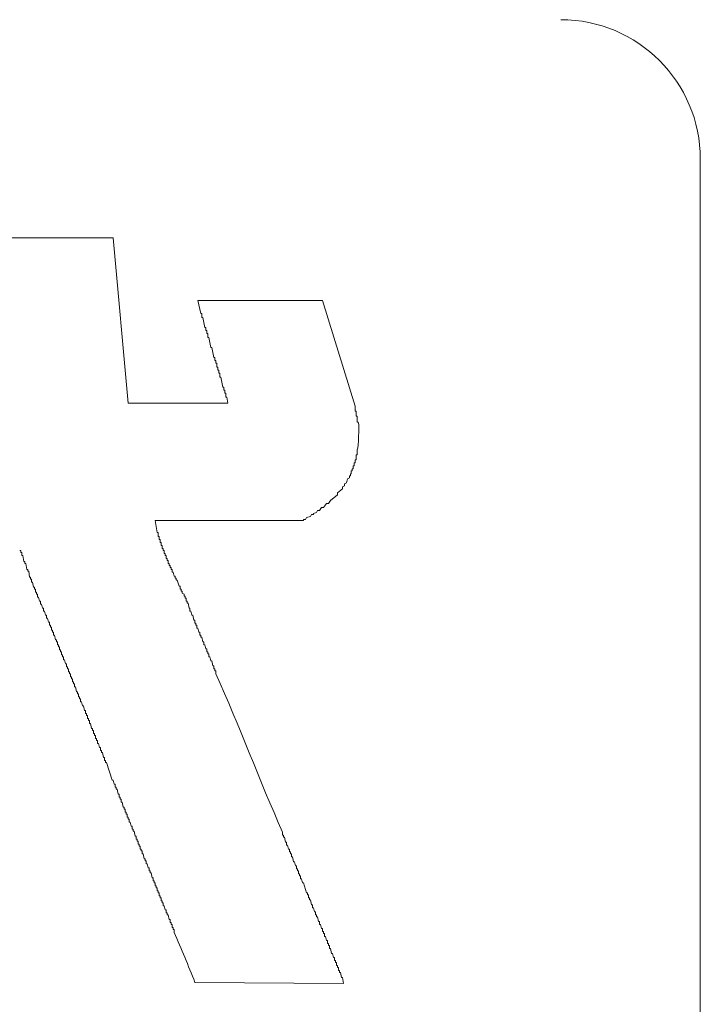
# Model space of a CAD drawing. Header units: millimetres. Extents: x 10908 to 11424, y -3584 to -2973.
# Tile 21 of 50: x 11119.07 to 11123.46, y -3456.06 to -3449.7. Entities that reach past the tile are written whole.
import ezdxf

# ---------------------------------------------------------------- set-up
doc = ezdxf.new("R2010")
doc.units = ezdxf.units.MM
doc.layers.add('1', color=7, linetype='Continuous', true_color=0xffffff)

msp = doc.modelspace()

# ---------------------------------------------------------------- linework, layer by layer
at = {"layer": '1', "color": 7, "linetype": 'Continuous', "lineweight": 18}
for p, q in [((11123.45611798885, -3450.603912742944), (11123.45611798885, -3460.203912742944)), ((11118.78279830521, -3451.11261391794), (11119.66939471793, -3451.11261391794)), ((11119.66939402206, -3451.112613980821), (11119.76576458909, -3452.179099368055)), ((11120.23476142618, -3451.600884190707), (11120.21548583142, -3451.517364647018)), ((11120.21548671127, -3451.517364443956), (11121.01856317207, -3451.517364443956)), ((11121.01856503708, -3451.517363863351), (11121.2305734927, -3452.198373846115)), ((11120.24118515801, -3451.60088439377), (11120.23476054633, -3451.60088439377)), ((11120.24118515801, -3451.626582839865), (11120.24118515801, -3451.60088439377)), ((11120.2476097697, -3451.626582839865), (11120.24118515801, -3451.626582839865)), ((11120.26045976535, -3451.690828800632), (11120.24760899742, -3451.62658299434)), ((11120.26688360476, -3451.690828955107), (11120.26045899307, -3451.690828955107)), ((11120.26688360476, -3451.710102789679), (11120.26688360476, -3451.690828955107)), ((11120.27330821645, -3451.710102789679), (11120.26688360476, -3451.710102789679)), ((11120.27330821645, -3451.729376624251), (11120.27330821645, -3451.710102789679)), ((11120.27973282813, -3451.729376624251), (11120.27330821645, -3451.729376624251)), ((11120.27973282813, -3451.755075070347), (11120.27973282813, -3451.729376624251)), ((11120.28615743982, -3451.755075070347), (11120.27973282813, -3451.755075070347)), ((11120.29900743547, -3451.819321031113), (11120.28615666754, -3451.755075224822)), ((11120.30543127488, -3451.819321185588), (11120.29900666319, -3451.819321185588)), ((11120.31828127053, -3451.883567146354), (11120.3054305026, -3451.819321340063)), ((11120.32470510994, -3451.883567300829), (11120.31828049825, -3451.883567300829)), ((11120.32470510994, -3451.902841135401), (11120.32470510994, -3451.883567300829)), ((11120.33112972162, -3451.902841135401), (11120.32470510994, -3451.902841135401)), ((11120.33112972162, -3451.922114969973), (11120.33112972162, -3451.902841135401)), ((11120.33755433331, -3451.922114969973), (11120.33112972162, -3451.922114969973)), ((11120.33755433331, -3451.947813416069), (11120.33755433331, -3451.922114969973)), ((11120.343978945, -3451.947813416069), (11120.33755433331, -3451.947813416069)), ((11120.343978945, -3451.967087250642), (11120.343978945, -3451.947813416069)), ((11120.35040355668, -3451.967087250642), (11120.343978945, -3451.967087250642)), ((11120.35040355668, -3451.986361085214), (11120.35040355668, -3451.967087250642)), ((11120.35682816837, -3451.986361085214), (11120.35040355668, -3451.986361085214)), ((11120.35682816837, -3452.01205953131), (11120.35682816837, -3451.986361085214)), ((11120.36325278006, -3452.01205953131), (11120.35682816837, -3452.01205953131)), ((11120.37610277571, -3452.076305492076), (11120.36325200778, -3452.012059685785)), ((11120.38252661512, -3452.076305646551), (11120.37610200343, -3452.076305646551)), ((11120.38252661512, -3452.095579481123), (11120.38252661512, -3452.076305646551)), ((11120.3889512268, -3452.095579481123), (11120.38252661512, -3452.095579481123)), ((11120.3889512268, -3452.114853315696), (11120.3889512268, -3452.095579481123)), ((11120.39537583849, -3452.114853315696), (11120.3889512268, -3452.114853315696)), ((11120.39537583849, -3452.140551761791), (11120.39537583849, -3452.114853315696)), ((11120.40180045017, -3452.140551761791), (11120.39537583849, -3452.140551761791)), ((11120.40822506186, -3452.179099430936), (11120.40180045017, -3452.140551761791)), ((11119.76576389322, -3452.179099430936), (11120.40822506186, -3452.179099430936)), ((11121.23057535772, -3452.198373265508), (11121.23057535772, -3452.230496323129)), ((11121.23057535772, -3452.230496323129), (11121.2369999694, -3452.230496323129)), ((11121.2369999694, -3452.230496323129), (11121.2369999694, -3452.262619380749)), ((11121.2369999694, -3452.262619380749), (11121.24342458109, -3452.262619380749)), ((11121.24342458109, -3452.262619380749), (11121.24342458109, -3452.301167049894)), ((11121.24342458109, -3452.301167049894), (11121.24984919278, -3452.301167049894)), ((11121.24342458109, -3452.481056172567), (11121.24342458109, -3452.513179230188)), ((11121.23057535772, -3452.545302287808), (11121.23057535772, -3452.56457612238)), ((11121.2369999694, -3452.545302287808), (11121.23057535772, -3452.545302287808)), ((11121.2369999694, -3452.513179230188), (11121.2369999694, -3452.545302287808)), ((11121.24342458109, -3452.513179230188), (11121.2369999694, -3452.513179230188)), ((11121.21130152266, -3452.603123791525), (11121.21130152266, -3452.615973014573)), ((11121.21772613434, -3452.603123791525), (11121.21130152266, -3452.603123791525)), ((11121.21772613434, -3452.583849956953), (11121.21772613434, -3452.603123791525)), ((11121.22415074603, -3452.583849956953), (11121.21772613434, -3452.583849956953)), ((11121.22415074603, -3452.56457612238), (11121.22415074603, -3452.583849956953)), ((11121.23057535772, -3452.56457612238), (11121.22415074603, -3452.56457612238)), ((11121.17917846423, -3452.667369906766), (11121.17275385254, -3452.693068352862)), ((11121.1920276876, -3452.660945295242), (11121.17917846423, -3452.667369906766)), ((11121.1920276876, -3452.648096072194), (11121.1920276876, -3452.660945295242)), ((11121.19845229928, -3452.648096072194), (11121.1920276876, -3452.648096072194)), ((11121.19845229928, -3452.635246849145), (11121.19845229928, -3452.648096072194)), ((11121.20487691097, -3452.635246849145), (11121.19845229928, -3452.635246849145)), ((11121.20487691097, -3452.615973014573), (11121.20487691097, -3452.635246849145)), ((11121.21130152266, -3452.615973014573), (11121.20487691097, -3452.615973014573)), ((11121.14705540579, -3452.731616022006), (11121.11493234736, -3452.757314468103)), ((11121.15990462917, -3452.712342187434), (11121.14705540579, -3452.718766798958)), ((11121.14705540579, -3452.718766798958), (11121.14705540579, -3452.731616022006)), ((11121.17275385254, -3452.693068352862), (11121.15990462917, -3452.699492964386)), ((11121.15990462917, -3452.699492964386), (11121.15990462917, -3452.712342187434)), ((11121.11493064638, -3452.770161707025), (11121.06996176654, -3452.808713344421)), ((11121.11493234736, -3452.757314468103), (11121.11493234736, -3452.770163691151)), ((11121.01213856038, -3452.853683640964), (11120.99928933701, -3452.872957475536)), ((11121.02498778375, -3452.853683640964), (11121.01213856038, -3452.853683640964)), ((11121.04426161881, -3452.827985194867), (11121.02498778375, -3452.853683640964)), ((11121.05711084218, -3452.827985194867), (11121.04426161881, -3452.827985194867)), ((11121.06996006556, -3452.808711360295), (11121.05711084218, -3452.827985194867)), ((11120.9093447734, -3452.930778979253), (11120.89649555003, -3452.930778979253)), ((11120.89649555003, -3452.930778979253), (11120.89649555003, -3452.937203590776)), ((11120.91576938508, -3452.917929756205), (11120.9093447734, -3452.930778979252)), ((11120.94146783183, -3452.911505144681), (11120.91576938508, -3452.917929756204)), ((11120.94789244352, -3452.898655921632), (11120.94146783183, -3452.911505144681)), ((11120.96074166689, -3452.898655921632), (11120.94789244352, -3452.898655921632)), ((11120.98001550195, -3452.885806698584), (11120.96074166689, -3452.892231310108)), ((11120.96074166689, -3452.892231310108), (11120.96074166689, -3452.898655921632)), ((11120.98644011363, -3452.872957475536), (11120.98001550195, -3452.885806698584)), ((11120.99928933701, -3452.872957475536), (11120.98644011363, -3452.872957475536)), ((11119.93922775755, -3452.937203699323), (11119.95207828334, -3453.01429882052)), ((11120.89649555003, -3452.937203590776), (11119.93922840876, -3452.937203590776)), ((11119.95207763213, -3453.014298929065), (11119.95850224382, -3453.014298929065)), ((11119.95850224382, -3453.014298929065), (11119.95850224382, -3453.039997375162)), ((11119.95850224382, -3453.039997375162), (11119.9649268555, -3453.039997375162)), ((11119.9649268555, -3453.039997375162), (11119.9649268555, -3453.059271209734)), ((11119.9649268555, -3453.059271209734), (11119.97135146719, -3453.059271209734)), ((11119.97135146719, -3453.059271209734), (11119.97135146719, -3453.078545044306)), ((11119.97135146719, -3453.078545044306), (11119.97777607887, -3453.078545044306)), ((11119.97777607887, -3453.078545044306), (11119.97777607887, -3453.097818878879)), ((11119.97777607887, -3453.097818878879), (11119.98420069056, -3453.097818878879)), ((11119.98420069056, -3453.097818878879), (11119.98420069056, -3453.117092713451)), ((11119.98420069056, -3453.117092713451), (11119.99062530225, -3453.117092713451)), ((11119.99062530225, -3453.117092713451), (11119.99062530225, -3453.129941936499)), ((11119.0719058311, -3453.129941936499), (11119.06548121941, -3453.129941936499)), ((11119.0719058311, -3453.142791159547), (11119.0719058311, -3453.129941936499)), ((11119.07833044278, -3453.142791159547), (11119.0719058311, -3453.142791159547)), ((11119.07833044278, -3453.162064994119), (11119.07833044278, -3453.142791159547)), ((11119.08475505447, -3453.162064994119), (11119.07833044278, -3453.162064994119)), ((11119.09117966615, -3453.200612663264), (11119.08475505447, -3453.162064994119)), ((11119.99062530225, -3453.129941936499), (11119.99704991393, -3453.129941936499)), ((11119.99704991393, -3453.129941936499), (11119.99704991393, -3453.149215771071)), ((11119.99704991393, -3453.149215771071), (11120.00347452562, -3453.149215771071)), ((11120.00347452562, -3453.149215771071), (11120.00347452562, -3453.162064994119)), ((11120.00347452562, -3453.162064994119), (11120.00989913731, -3453.162064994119)), ((11120.00989913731, -3453.162064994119), (11120.00989913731, -3453.181338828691)), ((11120.00989913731, -3453.181338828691), (11120.01632374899, -3453.181338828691)), ((11120.01632374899, -3453.181338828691), (11120.01632374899, -3453.19418805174)), ((11119.09760427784, -3453.200612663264), (11119.09117966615, -3453.200612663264)), ((11119.09760427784, -3453.213461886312), (11119.09760427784, -3453.200612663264)), ((11119.10402888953, -3453.213461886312), (11119.09760427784, -3453.213461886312)), ((11119.11045350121, -3453.252009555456), (11119.10402888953, -3453.213461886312)), ((11120.01632374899, -3453.19418805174), (11120.02274836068, -3453.19418805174)), ((11120.02274836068, -3453.19418805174), (11120.02274836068, -3453.213461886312)), ((11120.02274836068, -3453.213461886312), (11120.02917297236, -3453.213461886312)), ((11120.02917297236, -3453.213461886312), (11120.02917297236, -3453.22631110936)), ((11120.02917297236, -3453.22631110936), (11120.03559758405, -3453.22631110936)), ((11120.03559758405, -3453.22631110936), (11120.03559758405, -3453.239160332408)), ((11120.03559758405, -3453.239160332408), (11120.04202219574, -3453.239160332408)), ((11120.04202219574, -3453.239160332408), (11120.04202219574, -3453.252009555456)), ((11119.1168781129, -3453.252009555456), (11119.11045350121, -3453.252009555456)), ((11119.1168781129, -3453.264858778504), (11119.1168781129, -3453.252009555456)), ((11119.12330272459, -3453.264858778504), (11119.1168781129, -3453.264858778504)), ((11119.12972733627, -3453.303406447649), (11119.12330272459, -3453.264858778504)), ((11119.13615194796, -3453.303406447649), (11119.12972733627, -3453.303406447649)), ((11119.13615194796, -3453.316255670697), (11119.13615194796, -3453.303406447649)), ((11120.04202219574, -3453.252009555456), (11120.04844680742, -3453.252009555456)), ((11120.04844680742, -3453.252009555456), (11120.04844680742, -3453.271283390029)), ((11120.04844680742, -3453.271283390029), (11120.05487141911, -3453.271283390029)), ((11120.05487141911, -3453.271283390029), (11120.0612960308, -3453.296981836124)), ((11120.0612960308, -3453.296981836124), (11120.06772064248, -3453.296981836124)), ((11120.06772064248, -3453.296981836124), (11120.06772064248, -3453.309831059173)), ((11120.06772064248, -3453.309831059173), (11120.07414525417, -3453.309831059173)), ((11120.07414525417, -3453.309831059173), (11120.07414525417, -3453.322680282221)), ((11119.14257655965, -3453.316255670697), (11119.13615194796, -3453.316255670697)), ((11119.14257655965, -3453.335529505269), (11119.14257655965, -3453.316255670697)), ((11119.14900117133, -3453.335529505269), (11119.14257655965, -3453.335529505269)), ((11119.15542578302, -3453.36765256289), (11119.14900117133, -3453.335529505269)), ((11119.1618503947, -3453.36765256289), (11119.15542578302, -3453.36765256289)), ((11119.1618503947, -3453.380501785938), (11119.1618503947, -3453.36765256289)), ((11120.07414525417, -3453.322680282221), (11120.08056986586, -3453.322680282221)), ((11120.08056986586, -3453.322680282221), (11120.09341908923, -3453.361227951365)), ((11120.09341908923, -3453.361227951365), (11120.09984370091, -3453.361227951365)), ((11120.09984370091, -3453.361227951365), (11120.09984370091, -3453.380501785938)), ((11119.16827500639, -3453.380501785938), (11119.1618503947, -3453.380501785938)), ((11119.16827500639, -3453.39977562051), (11119.16827500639, -3453.380501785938)), ((11119.17469961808, -3453.39977562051), (11119.16827500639, -3453.39977562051)), ((11119.17469961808, -3453.412624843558), (11119.17469961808, -3453.39977562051)), ((11119.18112422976, -3453.412624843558), (11119.17469961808, -3453.412624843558)), ((11119.18112422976, -3453.43189867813), (11119.18112422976, -3453.412624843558)), ((11119.18754884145, -3453.43189867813), (11119.18112422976, -3453.43189867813)), ((11119.19397345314, -3453.457597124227), (11119.18754884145, -3453.43189867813)), ((11120.09984370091, -3453.380501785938), (11120.1062683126, -3453.380501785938)), ((11120.1062683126, -3453.380501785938), (11120.1062683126, -3453.393351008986)), ((11120.1062683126, -3453.393351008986), (11120.11269292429, -3453.393351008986)), ((11120.11269292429, -3453.393351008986), (11120.11269292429, -3453.406200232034)), ((11120.11269292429, -3453.406200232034), (11120.12554214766, -3453.412624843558)), ((11120.12554214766, -3453.412624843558), (11120.12554214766, -3453.425474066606)), ((11120.12554214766, -3453.425474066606), (11120.13196675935, -3453.425474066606)), ((11120.13196675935, -3453.425474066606), (11120.13196675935, -3453.438323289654)), ((11120.13196675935, -3453.438323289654), (11120.13839137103, -3453.438323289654)), ((11120.13839137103, -3453.438323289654), (11120.13839137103, -3453.457597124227)), ((11119.20039806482, -3453.457597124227), (11119.19397345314, -3453.457597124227)), ((11119.20039806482, -3453.476870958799), (11119.20039806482, -3453.457597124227)), ((11119.20682267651, -3453.476870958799), (11119.20039806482, -3453.476870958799)), ((11119.2132472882, -3453.502569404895), (11119.20682267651, -3453.476870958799)), ((11119.21967189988, -3453.502569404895), (11119.2132472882, -3453.502569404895)), ((11119.21967189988, -3453.521843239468), (11119.21967189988, -3453.502569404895)), ((11120.13839137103, -3453.457597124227), (11120.14481598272, -3453.457597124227)), ((11120.14481598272, -3453.457597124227), (11120.14481598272, -3453.470446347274)), ((11120.14481598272, -3453.470446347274), (11120.15124059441, -3453.470446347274)), ((11120.15124059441, -3453.470446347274), (11120.15766520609, -3453.502569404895)), ((11120.15766520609, -3453.502569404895), (11120.16408981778, -3453.502569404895)), ((11120.16408981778, -3453.502569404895), (11120.16408981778, -3453.521843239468)), ((11119.22609651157, -3453.521843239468), (11119.21967189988, -3453.521843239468)), ((11119.23252112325, -3453.547541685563), (11119.22609651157, -3453.521843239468)), ((11119.23894573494, -3453.547541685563), (11119.23252112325, -3453.547541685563)), ((11119.23894573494, -3453.566815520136), (11119.23894573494, -3453.547541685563)), ((11119.24537034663, -3453.566815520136), (11119.23894573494, -3453.566815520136)), ((11119.25179495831, -3453.592513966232), (11119.24537034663, -3453.566815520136)), ((11120.16408981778, -3453.521843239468), (11120.17051442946, -3453.521843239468)), ((11120.17051442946, -3453.521843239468), (11120.17693904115, -3453.547541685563)), ((11120.17693904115, -3453.547541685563), (11120.18336365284, -3453.547541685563)), ((11120.18336365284, -3453.547541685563), (11120.18978826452, -3453.579664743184)), ((11119.25821957, -3453.592513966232), (11119.25179495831, -3453.592513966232)), ((11119.25821957, -3453.611787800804), (11119.25821957, -3453.592513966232)), ((11119.26464418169, -3453.611787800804), (11119.25821957, -3453.611787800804)), ((11119.26464418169, -3453.624637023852), (11119.26464418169, -3453.611787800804)), ((11119.27106879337, -3453.624637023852), (11119.26464418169, -3453.624637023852)), ((11119.27106879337, -3453.643910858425), (11119.27106879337, -3453.624637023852)), ((11120.18978826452, -3453.579664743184), (11120.19621287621, -3453.579664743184)), ((11120.19621287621, -3453.579664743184), (11120.19621287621, -3453.598938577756)), ((11120.19621287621, -3453.598938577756), (11120.2026374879, -3453.598938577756)), ((11120.2026374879, -3453.598938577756), (11120.2026374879, -3453.611787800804)), ((11120.2026374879, -3453.611787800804), (11120.20906209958, -3453.611787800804)), ((11120.20906209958, -3453.611787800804), (11120.20906209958, -3453.631061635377)), ((11120.20906209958, -3453.631061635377), (11120.21548671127, -3453.631061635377)), ((11120.21548671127, -3453.631061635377), (11120.22191132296, -3453.656760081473)), ((11119.27749340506, -3453.643910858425), (11119.27106879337, -3453.643910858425)), ((11119.27749340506, -3453.656760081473), (11119.27749340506, -3453.643910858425)), ((11119.28391801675, -3453.656760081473), (11119.27749340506, -3453.656760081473)), ((11119.28391801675, -3453.676033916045), (11119.28391801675, -3453.656760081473)), ((11119.29034262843, -3453.676033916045), (11119.28391801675, -3453.676033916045)), ((11119.29676724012, -3453.708156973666), (11119.29034262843, -3453.676033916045)), ((11120.22191132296, -3453.656760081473), (11120.22833593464, -3453.656760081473)), ((11120.22833593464, -3453.656760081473), (11120.22833593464, -3453.676033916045)), ((11120.22833593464, -3453.676033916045), (11120.23476054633, -3453.676033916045)), ((11120.23476054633, -3453.676033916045), (11120.23476054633, -3453.688883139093)), ((11120.23476054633, -3453.688883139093), (11120.24118515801, -3453.688883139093)), ((11120.24118515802, -3453.688883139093), (11120.2476097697, -3453.721006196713)), ((11119.3031918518, -3453.708156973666), (11119.29676724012, -3453.708156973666)), ((11119.3031918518, -3453.721006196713), (11119.3031918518, -3453.708156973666)), ((11119.30961646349, -3453.721006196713), (11119.3031918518, -3453.721006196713)), ((11119.30961646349, -3453.740280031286), (11119.30961646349, -3453.721006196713)), ((11119.31604107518, -3453.740280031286), (11119.30961646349, -3453.740280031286)), ((11119.31604107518, -3453.753129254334), (11119.31604107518, -3453.740280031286)), ((11119.32246568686, -3453.753129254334), (11119.31604107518, -3453.753129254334)), ((11119.32246568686, -3453.772403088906), (11119.32246568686, -3453.753129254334)), ((11120.2476097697, -3453.721006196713), (11120.25403438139, -3453.721006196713)), ((11120.25403438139, -3453.721006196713), (11120.25403438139, -3453.740280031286)), ((11120.25403438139, -3453.740280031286), (11120.26045899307, -3453.740280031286)), ((11120.26045899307, -3453.740280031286), (11120.26688360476, -3453.765978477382)), ((11119.32889029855, -3453.772403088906), (11119.32246568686, -3453.772403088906)), ((11119.32889029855, -3453.785252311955), (11119.32889029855, -3453.772403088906)), ((11119.33531491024, -3453.785252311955), (11119.32889029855, -3453.785252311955)), ((11119.33531491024, -3453.804526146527), (11119.33531491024, -3453.785252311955)), ((11119.34173952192, -3453.804526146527), (11119.33531491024, -3453.804526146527)), ((11119.34173952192, -3453.817375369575), (11119.34173952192, -3453.804526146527)), ((11119.34816413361, -3453.817375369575), (11119.34173952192, -3453.817375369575)), ((11119.34816413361, -3453.836649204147), (11119.34816413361, -3453.817375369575)), ((11120.26688360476, -3453.765978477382), (11120.27330821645, -3453.765978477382)), ((11120.27330821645, -3453.765978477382), (11120.27330821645, -3453.785252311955)), ((11120.27330821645, -3453.785252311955), (11120.27973282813, -3453.785252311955)), ((11120.27973282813, -3453.785252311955), (11120.27973282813, -3453.798101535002)), ((11120.27973282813, -3453.798101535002), (11120.28615743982, -3453.798101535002)), ((11120.28615743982, -3453.798101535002), (11120.28615743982, -3453.817375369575)), ((11120.28615743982, -3453.817375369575), (11120.29258205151, -3453.817375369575)), ((11120.29258205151, -3453.817375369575), (11120.29900666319, -3453.843073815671)), ((11119.3545887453, -3453.836649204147), (11119.34816413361, -3453.836649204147)), ((11119.36101335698, -3453.862347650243), (11119.3545887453, -3453.836649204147)), ((11119.36743796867, -3453.862347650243), (11119.36101335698, -3453.862347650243)), ((11119.36743796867, -3453.881621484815), (11119.36743796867, -3453.862347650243)), ((11119.37386258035, -3453.881621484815), (11119.36743796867, -3453.881621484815)), ((11119.37386258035, -3453.894470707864), (11119.37386258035, -3453.881621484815)), ((11120.29900666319, -3453.843073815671), (11120.30543127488, -3453.843073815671)), ((11120.30543127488, -3453.843073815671), (11120.31185588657, -3453.875196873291)), ((11120.31185588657, -3453.875196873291), (11120.31828049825, -3453.875196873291)), ((11120.31828049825, -3453.875196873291), (11120.31828049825, -3453.894470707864)), ((11119.38028719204, -3453.894470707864), (11119.37386258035, -3453.894470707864)), ((11119.38028719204, -3453.913744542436), (11119.38028719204, -3453.894470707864)), ((11119.38671180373, -3453.913744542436), (11119.38028719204, -3453.913744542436)), ((11119.38671180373, -3453.926593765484), (11119.38671180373, -3453.913744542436)), ((11119.39313641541, -3453.926593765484), (11119.38671180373, -3453.926593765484)), ((11119.39313641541, -3453.945867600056), (11119.39313641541, -3453.926593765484)), ((11119.3995610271, -3453.945867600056), (11119.39313641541, -3453.945867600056)), ((11119.3995610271, -3453.958716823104), (11119.3995610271, -3453.945867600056)), ((11120.31828049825, -3453.894470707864), (11120.32470510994, -3453.894470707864)), ((11120.32470510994, -3453.894470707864), (11120.32470510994, -3453.907319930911)), ((11120.32470510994, -3453.907319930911), (11120.33112972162, -3453.907319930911)), ((11120.33112972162, -3453.907319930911), (11120.33112972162, -3453.926593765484)), ((11119.40598563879, -3453.958716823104), (11119.3995610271, -3453.958716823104)), ((11119.40598563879, -3453.977990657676), (11119.40598563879, -3453.958716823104)), ((11119.41241025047, -3453.977990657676), (11119.40598563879, -3453.977990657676)), ((11119.41241025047, -3453.990839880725), (11119.41241025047, -3453.977990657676)), ((11119.41883486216, -3453.990839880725), (11119.41241025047, -3453.990839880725)), ((11119.41883486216, -3454.010113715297), (11119.41883486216, -3453.990839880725)), ((11119.42525947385, -3454.010113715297), (11119.41883486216, -3454.010113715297)), ((11119.43168408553, -3454.042236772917), (11119.42525947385, -3454.010113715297)), ((11119.43810869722, -3454.042236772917), (11119.43168408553, -3454.042236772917)), ((11119.43810869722, -3454.055085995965), (11119.43810869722, -3454.042236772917)), ((11119.44453330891, -3454.055085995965), (11119.43810869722, -3454.055085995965)), ((11119.44453330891, -3454.074359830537), (11119.44453330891, -3454.055085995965)), ((11119.45095792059, -3454.074359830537), (11119.44453330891, -3454.074359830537)), ((11119.45095792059, -3454.087209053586), (11119.45095792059, -3454.074359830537)), ((11119.45738253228, -3454.087209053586), (11119.45095792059, -3454.087209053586)), ((11119.45738253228, -3454.106482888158), (11119.45738253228, -3454.087209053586)), ((11119.46380714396, -3454.106482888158), (11119.45738253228, -3454.106482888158)), ((11119.47023175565, -3454.132181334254), (11119.46380714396, -3454.106482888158)), ((11119.47665636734, -3454.132181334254), (11119.47023175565, -3454.132181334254)), ((11119.48308097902, -3454.164304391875), (11119.47665636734, -3454.132181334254)), ((11119.48950559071, -3454.164304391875), (11119.48308097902, -3454.164304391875)), ((11119.48950559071, -3454.183578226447), (11119.48950559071, -3454.164304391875)), ((11119.4959302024, -3454.183578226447), (11119.48950559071, -3454.183578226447)), ((11119.4959302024, -3454.196427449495), (11119.4959302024, -3454.183578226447)), ((11119.50235481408, -3454.196427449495), (11119.4959302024, -3454.196427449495)), ((11119.50235481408, -3454.215701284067), (11119.50235481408, -3454.196427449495)), ((11119.50877942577, -3454.215701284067), (11119.50235481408, -3454.215701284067)), ((11119.50877942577, -3454.228550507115), (11119.50877942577, -3454.215701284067)), ((11119.51520403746, -3454.228550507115), (11119.50877942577, -3454.228550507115)), ((11119.51520403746, -3454.247824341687), (11119.51520403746, -3454.228550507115)), ((11119.52162864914, -3454.247824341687), (11119.51520403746, -3454.247824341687)), ((11119.52805326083, -3454.279947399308), (11119.52162864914, -3454.247824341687)), ((11119.53447787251, -3454.279947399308), (11119.52805326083, -3454.279947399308)), ((11119.53447787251, -3454.292796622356), (11119.53447787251, -3454.279947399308)), ((11119.5409024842, -3454.292796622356), (11119.53447787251, -3454.292796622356)), ((11119.5409024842, -3454.312070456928), (11119.5409024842, -3454.292796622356)), ((11119.54732709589, -3454.312070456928), (11119.5409024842, -3454.312070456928)), ((11119.54732709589, -3454.324919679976), (11119.54732709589, -3454.312070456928)), ((11119.55375170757, -3454.324919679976), (11119.54732709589, -3454.324919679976)), ((11119.55375170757, -3454.344193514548), (11119.55375170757, -3454.324919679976)), ((11119.56017631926, -3454.344193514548), (11119.55375170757, -3454.344193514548)), ((11119.56017631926, -3454.357042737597), (11119.56017631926, -3454.344193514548)), ((11119.56660093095, -3454.357042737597), (11119.56017631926, -3454.357042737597)), ((11119.56660093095, -3454.376316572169), (11119.56660093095, -3454.357042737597)), ((11119.57302554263, -3454.376316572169), (11119.56660093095, -3454.376316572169)), ((11119.57945015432, -3454.402015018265), (11119.57302554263, -3454.376316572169)), ((11119.58587476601, -3454.402015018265), (11119.57945015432, -3454.402015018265)), ((11119.58587476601, -3454.421288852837), (11119.58587476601, -3454.402015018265)), ((11119.59229937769, -3454.421288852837), (11119.58587476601, -3454.421288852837)), ((11119.59229937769, -3454.434138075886), (11119.59229937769, -3454.421288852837)), ((11119.59872398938, -3454.434138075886), (11119.59229937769, -3454.434138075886)), ((11119.60514860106, -3454.466261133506), (11119.59872398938, -3454.434138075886)), ((11119.61157321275, -3454.466261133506), (11119.60514860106, -3454.466261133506)), ((11119.61157321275, -3454.485534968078), (11119.61157321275, -3454.466261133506)), ((11119.61799782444, -3454.485534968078), (11119.61157321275, -3454.485534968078)), ((11119.61799782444, -3454.498384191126), (11119.61799782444, -3454.485534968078)), ((11119.62442243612, -3454.498384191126), (11119.61799782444, -3454.498384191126)), ((11119.66297131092, -3454.614026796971), (11119.62442123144, -3454.498384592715)), ((11119.66939471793, -3454.61402719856), (11119.66297010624, -3454.61402719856)), ((11119.67581932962, -3454.639725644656), (11119.66939471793, -3454.61402719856)), ((11119.6822439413, -3454.639725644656), (11119.67581932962, -3454.639725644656)), ((11119.6822439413, -3454.658999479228), (11119.6822439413, -3454.639725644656)), ((11119.68866855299, -3454.658999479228), (11119.6822439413, -3454.658999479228)), ((11119.68866855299, -3454.671848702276), (11119.68866855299, -3454.658999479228)), ((11119.69509316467, -3454.671848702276), (11119.68866855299, -3454.671848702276)), ((11119.70151777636, -3454.703971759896), (11119.69509316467, -3454.671848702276)), ((11119.70794238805, -3454.703971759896), (11119.70151777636, -3454.703971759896)), ((11119.70794238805, -3454.723245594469), (11119.70794238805, -3454.703971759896)), ((11119.71436699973, -3454.723245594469), (11119.70794238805, -3454.723245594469)), ((11119.71436699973, -3454.736094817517), (11119.71436699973, -3454.723245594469)), ((11119.72079161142, -3454.736094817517), (11119.71436699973, -3454.736094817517)), ((11119.72079161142, -3454.755368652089), (11119.72079161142, -3454.736094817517)), ((11119.72721622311, -3454.755368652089), (11119.72079161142, -3454.755368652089)), ((11119.73364083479, -3454.78749170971), (11119.72721622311, -3454.755368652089)), ((11119.74006544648, -3454.78749170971), (11119.73364083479, -3454.78749170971)), ((11119.74006544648, -3454.800340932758), (11119.74006544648, -3454.78749170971)), ((11119.74649005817, -3454.800340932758), (11119.74006544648, -3454.800340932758)), ((11119.74649005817, -3454.81961476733), (11119.74649005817, -3454.800340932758)), ((11119.75291466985, -3454.81961476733), (11119.74649005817, -3454.81961476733)), ((11119.75291466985, -3454.832463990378), (11119.75291466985, -3454.81961476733)), ((11119.75933928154, -3454.832463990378), (11119.75291466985, -3454.832463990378)), ((11119.75933928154, -3454.85173782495), (11119.75933928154, -3454.832463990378)), ((11119.76576389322, -3454.85173782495), (11119.75933928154, -3454.85173782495)), ((11119.76576389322, -3454.864587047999), (11119.76576389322, -3454.85173782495)), ((11119.77218850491, -3454.864587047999), (11119.76576389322, -3454.864587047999)), ((11119.77218850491, -3454.883860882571), (11119.77218850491, -3454.864587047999)), ((11119.7786131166, -3454.883860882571), (11119.77218850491, -3454.883860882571)), ((11119.78503772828, -3454.909559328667), (11119.7786131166, -3454.883860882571)), ((11119.79146233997, -3454.909559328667), (11119.78503772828, -3454.909559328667)), ((11119.79146233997, -3454.928833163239), (11119.79146233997, -3454.909559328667)), ((11119.79788695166, -3454.928833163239), (11119.79146233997, -3454.928833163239)), ((11119.79788695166, -3454.941682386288), (11119.79788695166, -3454.928833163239)), ((11119.80431156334, -3454.941682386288), (11119.79788695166, -3454.941682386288)), ((11119.81073617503, -3454.973805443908), (11119.80431156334, -3454.941682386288)), ((11120.76157870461, -3454.948106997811), (11120.76157870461, -3454.967380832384)), ((11119.81716078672, -3454.973805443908), (11119.81073617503, -3454.973805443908)), ((11119.81716078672, -3454.99307927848), (11119.81716078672, -3454.973805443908)), ((11119.8235853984, -3454.99307927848), (11119.81716078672, -3454.99307927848)), ((11119.8235853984, -3455.005928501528), (11119.8235853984, -3454.99307927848)), ((11119.83001001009, -3455.005928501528), (11119.8235853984, -3455.005928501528)), ((11119.83001001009, -3455.0252023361), (11119.83001001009, -3455.005928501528)), ((11119.83643462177, -3455.0252023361), (11119.83001001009, -3455.0252023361)), ((11119.83643462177, -3455.038051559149), (11119.83643462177, -3455.0252023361)), ((11120.76157870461, -3454.967380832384), (11120.7680033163, -3454.967380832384)), ((11120.7680033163, -3454.967380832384), (11120.7680033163, -3454.980230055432)), ((11120.7680033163, -3454.980230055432), (11120.77442792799, -3454.980230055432)), ((11120.77442792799, -3454.980230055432), (11120.78085253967, -3455.012353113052)), ((11120.78085253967, -3455.012353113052), (11120.78727715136, -3455.012353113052)), ((11120.78727715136, -3455.012353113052), (11120.78727715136, -3455.031626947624)), ((11119.84285923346, -3455.038051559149), (11119.83643462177, -3455.038051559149)), ((11119.84285923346, -3455.057325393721), (11119.84285923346, -3455.038051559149)), ((11119.84928384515, -3455.057325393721), (11119.84285923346, -3455.057325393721)), ((11119.84928384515, -3455.070174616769), (11119.84928384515, -3455.057325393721)), ((11119.85570845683, -3455.070174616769), (11119.84928384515, -3455.070174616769)), ((11119.85570845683, -3455.089448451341), (11119.85570845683, -3455.070174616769)), ((11119.86213306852, -3455.089448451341), (11119.85570845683, -3455.089448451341)), ((11119.86855768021, -3455.121571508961), (11119.86213306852, -3455.089448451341)), ((11120.78727715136, -3455.031626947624), (11120.79370176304, -3455.031626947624)), ((11120.79370176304, -3455.031626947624), (11120.80012637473, -3455.057325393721)), ((11120.80012637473, -3455.057325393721), (11120.80655098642, -3455.057325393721)), ((11120.80655098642, -3455.057325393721), (11120.80655098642, -3455.076599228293)), ((11120.80655098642, -3455.076599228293), (11120.8129755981, -3455.076599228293)), ((11120.8129755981, -3455.076599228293), (11120.8129755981, -3455.089448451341)), ((11120.8129755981, -3455.089448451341), (11120.81940020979, -3455.089448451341)), ((11120.81940020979, -3455.089448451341), (11120.81940020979, -3455.108722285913)), ((11119.87498229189, -3455.121571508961), (11119.86855768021, -3455.121571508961)), ((11119.87498229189, -3455.13442073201), (11119.87498229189, -3455.121571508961)), ((11119.88140690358, -3455.13442073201), (11119.87498229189, -3455.13442073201)), ((11119.88140690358, -3455.153694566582), (11119.88140690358, -3455.13442073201)), ((11119.88783151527, -3455.153694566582), (11119.88140690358, -3455.153694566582)), ((11119.89425612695, -3455.179393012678), (11119.88783151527, -3455.153694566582)), ((11120.81940020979, -3455.108722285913), (11120.82582482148, -3455.108722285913)), ((11120.82582482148, -3455.108722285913), (11120.83224943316, -3455.140845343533)), ((11120.83224943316, -3455.140845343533), (11120.83867404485, -3455.140845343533)), ((11120.83867404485, -3455.140845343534), (11120.84509865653, -3455.16654378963)), ((11119.90068073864, -3455.179393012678), (11119.89425612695, -3455.179393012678)), ((11119.90068073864, -3455.19866684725), (11119.90068073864, -3455.179393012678)), ((11119.90710535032, -3455.19866684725), (11119.90068073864, -3455.19866684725)), ((11119.90710535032, -3455.211516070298), (11119.90710535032, -3455.19866684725)), ((11119.91352996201, -3455.211516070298), (11119.90710535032, -3455.211516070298)), ((11119.9199545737, -3455.243639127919), (11119.91352996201, -3455.211516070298)), ((11120.84509865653, -3455.16654378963), (11120.85152326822, -3455.16654378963)), ((11120.85152326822, -3455.16654378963), (11120.85152326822, -3455.185817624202)), ((11120.85152326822, -3455.185817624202), (11120.85794787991, -3455.185817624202)), ((11120.85794787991, -3455.185817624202), (11120.85794787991, -3455.19866684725)), ((11120.85794787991, -3455.19866684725), (11120.86437249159, -3455.19866684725)), ((11120.86437249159, -3455.19866684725), (11120.86437249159, -3455.217940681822)), ((11120.86437249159, -3455.217940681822), (11120.87079710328, -3455.217940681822)), ((11120.87079710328, -3455.217940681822), (11120.87079710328, -3455.230789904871)), ((11119.92637918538, -3455.243639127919), (11119.9199545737, -3455.243639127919)), ((11119.92637918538, -3455.262912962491), (11119.92637918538, -3455.243639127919)), ((11119.93280379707, -3455.262912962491), (11119.92637918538, -3455.262912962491)), ((11119.93280379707, -3455.275762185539), (11119.93280379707, -3455.262912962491)), ((11119.93922840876, -3455.275762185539), (11119.93280379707, -3455.275762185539)), ((11119.93922840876, -3455.295036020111), (11119.93922840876, -3455.275762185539)), ((11120.87079710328, -3455.230789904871), (11120.87722171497, -3455.230789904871)), ((11120.87722171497, -3455.230789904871), (11120.87722171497, -3455.250063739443)), ((11120.87722171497, -3455.250063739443), (11120.88364632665, -3455.250063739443)), ((11120.88364632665, -3455.250063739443), (11120.89007093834, -3455.275762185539)), ((11120.89007093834, -3455.275762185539), (11120.89649555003, -3455.275762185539)), ((11120.89649444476, -3455.275762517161), (11120.91577049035, -3455.340007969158)), ((11119.94565302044, -3455.295036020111), (11119.93922840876, -3455.295036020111)), ((11119.94565302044, -3455.307885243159), (11119.94565302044, -3455.295036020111)), ((11119.95207763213, -3455.307885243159), (11119.94565302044, -3455.307885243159)), ((11119.95207763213, -3455.327159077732), (11119.95207763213, -3455.307885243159)), ((11119.95850224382, -3455.327159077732), (11119.95207763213, -3455.327159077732)), ((11119.95850224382, -3455.34000830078), (11119.95850224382, -3455.327159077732)), ((11119.9649268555, -3455.34000830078), (11119.95850224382, -3455.34000830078)), ((11119.9649268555, -3455.359282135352), (11119.9649268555, -3455.34000830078)), ((11120.91576938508, -3455.34000830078), (11120.92219399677, -3455.34000830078)), ((11120.92219399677, -3455.34000830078), (11120.92219399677, -3455.352857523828)), ((11119.97135146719, -3455.359282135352), (11119.9649268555, -3455.359282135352)), ((11119.97135146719, -3455.3721313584), (11119.97135146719, -3455.359282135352)), ((11119.97777607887, -3455.3721313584), (11119.97135146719, -3455.3721313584)), ((11119.97777607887, -3455.391405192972), (11119.97777607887, -3455.3721313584)), ((11119.98420069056, -3455.391405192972), (11119.97777607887, -3455.391405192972)), ((11119.98420069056, -3455.404254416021), (11119.98420069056, -3455.391405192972)), ((11119.99062530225, -3455.404254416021), (11119.98420069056, -3455.404254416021)), ((11119.99062530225, -3455.423528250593), (11119.99062530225, -3455.404254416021)), ((11120.92219399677, -3455.352857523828), (11120.92861860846, -3455.352857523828)), ((11120.92861860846, -3455.352857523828), (11120.92861860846, -3455.3721313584)), ((11120.92861860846, -3455.3721313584), (11120.93504322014, -3455.3721313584)), ((11120.93504322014, -3455.3721313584), (11120.93504322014, -3455.384980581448)), ((11120.93504322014, -3455.384980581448), (11120.94146783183, -3455.384980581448)), ((11120.94146783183, -3455.384980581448), (11120.94789244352, -3455.417103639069)), ((11119.99704991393, -3455.423528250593), (11119.99062530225, -3455.423528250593)), ((11120.00347452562, -3455.449226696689), (11119.99704991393, -3455.423528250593)), ((11120.00989913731, -3455.449226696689), (11120.00347452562, -3455.449226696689)), ((11120.00989913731, -3455.468500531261), (11120.00989913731, -3455.449226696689)), ((11120.01632374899, -3455.468500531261), (11120.00989913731, -3455.468500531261)), ((11120.01632374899, -3455.48134975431), (11120.01632374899, -3455.468500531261)), ((11120.94789244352, -3455.417103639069), (11120.9543170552, -3455.417103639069)), ((11120.9543170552, -3455.417103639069), (11120.9543170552, -3455.436377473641)), ((11120.9543170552, -3455.436377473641), (11120.96074166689, -3455.436377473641)), ((11120.96074166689, -3455.436377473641), (11120.96716627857, -3455.462075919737)), ((11120.96716627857, -3455.462075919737), (11120.97359089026, -3455.462075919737)), ((11120.97359089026, -3455.462075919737), (11120.97359089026, -3455.48134975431)), ((11120.02274836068, -3455.48134975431), (11120.01632374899, -3455.48134975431)), ((11120.02917297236, -3455.51347281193), (11120.02274836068, -3455.48134975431)), ((11120.03559758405, -3455.51347281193), (11120.02917297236, -3455.51347281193)), ((11120.03559758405, -3455.532746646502), (11120.03559758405, -3455.51347281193)), ((11120.04202219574, -3455.532746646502), (11120.03559758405, -3455.532746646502)), ((11120.04202219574, -3455.54559586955), (11120.04202219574, -3455.532746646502)), ((11120.97359089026, -3455.48134975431), (11120.98001550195, -3455.48134975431)), ((11120.98001550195, -3455.48134975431), (11120.98001550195, -3455.494198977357)), ((11120.98001550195, -3455.494198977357), (11120.98644011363, -3455.494198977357)), ((11120.98644011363, -3455.494198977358), (11120.99286472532, -3455.526322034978)), ((11120.99286472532, -3455.526322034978), (11120.99928933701, -3455.526322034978)), ((11120.99928933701, -3455.526322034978), (11120.99928933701, -3455.54559586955)), ((11120.04844680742, -3455.54559586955), (11120.04202219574, -3455.54559586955)), ((11120.04844680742, -3455.564869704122), (11120.04844680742, -3455.54559586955)), ((11120.05487141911, -3455.564869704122), (11120.04844680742, -3455.564869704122)), ((11120.05487141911, -3455.57771892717), (11120.05487141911, -3455.564869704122)), ((11120.0612960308, -3455.57771892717), (11120.05487141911, -3455.57771892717)), ((11120.0612960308, -3455.596992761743), (11120.0612960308, -3455.57771892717)), ((11120.99928933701, -3455.54559586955), (11121.00571394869, -3455.54559586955)), ((11121.00571394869, -3455.54559586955), (11121.01213856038, -3455.571294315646)), ((11121.01213856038, -3455.571294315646), (11121.01856317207, -3455.571294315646)), ((11121.01856317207, -3455.571294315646), (11121.01856317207, -3455.590568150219)), ((11121.01856317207, -3455.590568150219), (11121.02498778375, -3455.590568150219)), ((11121.02498778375, -3455.590568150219), (11121.02498778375, -3455.603417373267)), ((11121.02498778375, -3455.603417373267), (11121.03141239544, -3455.603417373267)), ((11121.03141239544, -3455.603417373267), (11121.03141239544, -3455.622691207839)), ((11121.03141239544, -3455.622691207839), (11121.03783700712, -3455.622691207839)), ((11121.03783700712, -3455.622691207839), (11121.04426161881, -3455.648389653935)), ((11121.04426161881, -3455.648389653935), (11121.0506862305, -3455.648389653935)), ((11121.0506862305, -3455.648389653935), (11121.0506862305, -3455.667663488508)), ((11121.0506862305, -3455.667663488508), (11121.05711084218, -3455.667663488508)), ((11121.05711084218, -3455.667663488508), (11121.05711084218, -3455.680512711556)), ((11121.05711084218, -3455.680512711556), (11121.06353545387, -3455.680512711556)), ((11121.06353545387, -3455.680512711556), (11121.06353545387, -3455.699786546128)), ((11121.06353545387, -3455.699786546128), (11121.06996006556, -3455.699786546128)), ((11121.06996006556, -3455.699786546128), (11121.07638467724, -3455.731909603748)), ((11121.07638467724, -3455.731909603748), (11121.08280928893, -3455.731909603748)), ((11121.08280928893, -3455.731909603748), (11121.08923390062, -3455.757608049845)), ((11121.08923390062, -3455.757608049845), (11121.0956585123, -3455.757608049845)), ((11121.0956585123, -3455.757608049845), (11121.0956585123, -3455.776881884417)), ((11121.0956585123, -3455.776881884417), (11121.10208312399, -3455.776881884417)), ((11121.10208312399, -3455.776881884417), (11121.10208312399, -3455.789731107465)), ((11121.10208312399, -3455.789731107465), (11121.10850773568, -3455.789731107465)), ((11121.10850773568, -3455.789731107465), (11121.10850773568, -3455.809004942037)), ((11121.10850773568, -3455.809004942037), (11121.11493234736, -3455.809004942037)), ((11121.11493234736, -3455.809004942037), (11121.11493234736, -3455.821854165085)), ((11121.11493234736, -3455.821854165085), (11121.12135695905, -3455.821854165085)), ((11121.12135695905, -3455.821854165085), (11121.12135695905, -3455.841127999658)), ((11121.12135695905, -3455.841127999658), (11121.12778157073, -3455.841127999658)), ((11121.12778157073, -3455.841127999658), (11121.12778157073, -3455.853977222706)), ((11121.12778157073, -3455.853977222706), (11121.13420618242, -3455.853977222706)), ((11121.13420618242, -3455.853977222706), (11121.14063079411, -3455.886100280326)), ((11121.15348001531, -3455.924648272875), (11120.19621287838, -3455.918223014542)), ((11121.14063079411, -3455.886100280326), (11121.14705540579, -3455.886100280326)), ((11121.14705540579, -3455.886100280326), (11121.15348001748, -3455.92464794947))]:
    msp.add_line(p, q, dxfattribs=at)
msp.add_arc((11122.55611798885, -3450.603912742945), 0.900000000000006, 0, 90, dxfattribs=at)
for points in [[(11121.24984919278, -3452.301167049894), (11121.25831897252, -3452.330251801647), (11121.24970463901, -3452.460443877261), (11121.24342458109, -3452.481056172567)], [(11120.33112972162, -3453.926593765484), (11120.48150578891, -3454.259942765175), (11120.61157472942, -3454.614640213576), (11120.76157870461, -3454.948106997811)], [(11120.19621287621, -3455.918223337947), (11120.15351062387, -3455.811221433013), (11120.10736049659, -3455.700434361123), (11120.0612960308, -3455.596992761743)]]:
    msp.add_open_spline(points, degree=3, dxfattribs=at)

doc.saveas('drawing.dxf')
